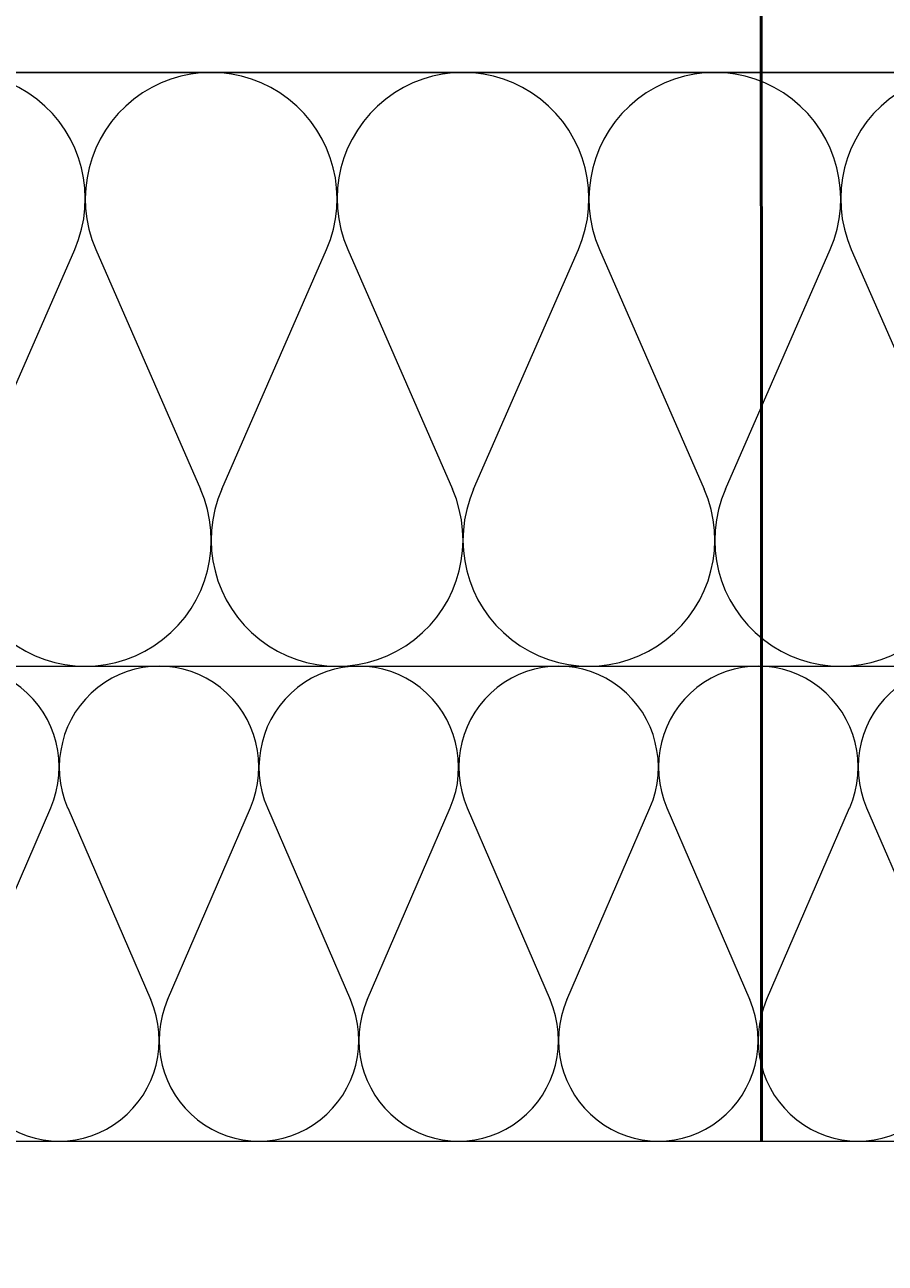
# Model space of a CAD drawing. Extents: x -440864 to -355682, y 13652 to 155872.
# Tile 102 of 179: x -369403 to -369258, y 22712 to 22921. Entities that reach past the tile are written whole.
import ezdxf
from ezdxf import colors
from ezdxf.entities.mleader import LeaderData, LeaderLine
from ezdxf.lldxf.tags import DXFTag
from ezdxf.math import Vec2, Vec3

# ---------------------------------------------------------------- set-up
doc = ezdxf.new("R2010")
doc.units = 0
doc.header["$MEASUREMENT"] = 0
for name, color, linetype in [('#podkład', 252, 'Continuous'), ('Arch ocieplenie', 252, 'Continuous'), ('Inwent Izolacje', 252, 'Continuous'), ('IS_Powrót', 5, 'DASH'), ('IS_Text_Konstrukcji', 7, 'Continuous')]:
    doc.layers.add(name, color=color, linetype=linetype)
for name, color, linetype, lineweight in [('Arch ocieplenie_Nr_Pióra__9', 252, 'Continuous', 13), ('Arch okna_Nr_Pióra__82', 252, 'Continuous', 20), ('Arch wykończenie_Nr_Pióra__3', 252, 'Continuous', 18), ('Inwent Izolacje_Nr_Pióra__2', 252, 'Continuous', 13), ('INWENT.ŚCIANY_Nr_Pióra__1', 252, 'Continuous', 25), ('INWENT.ŚCIANY_Nr_Pióra__2', 252, 'Continuous', 13)]:
    doc.layers.add(name, color=color, linetype=linetype, lineweight=lineweight)
doc.styles.get("Standard").update_dxf_attribs({"font": 'arial.ttf', "width": 0.8, "bigfont": 'BIGFONT.SHX'})
tags = doc.linetypes.add('DASH', pattern=[15, 10, -5]).pattern_tags.tags
tags[6:7] = [DXFTag(74, 4), DXFTag(75, 0), DXFTag(340, '0'), DXFTag(46, 0.0), DXFTag(50, 0.0), DXFTag(44, 0.0), DXFTag(45, 0.0)]
tags[4:5] = [DXFTag(74, 4), DXFTag(75, 0), DXFTag(340, '0'), DXFTag(46, 0.0), DXFTag(50, 0.0), DXFTag(44, 0.0), DXFTag(45, 0.0)]

# ---------------------------------------------------------------- blocks, each defined once
blk = doc.blocks.new('Izolacja cieplna 14_5', base_point=(-419374.95, 22732.61))
at = {"layer": 'Arch ocieplenie_Nr_Pióra__9', "linetype": 'Continuous'}
for p, q in [((-418886.04, 22756.45), (-418872.05, 22788.77)), ((-418869.22, 22788.77), (-418855.24, 22756.45)), ((-418852.41, 22756.45), (-418838.43, 22788.77)), ((-418835.6, 22788.77), (-418821.62, 22756.45)), ((-418818.79, 22756.45), (-418804.81, 22788.77)), ((-418801.98, 22788.77), (-418788, 22756.45)), ((-418785.17, 22756.45), (-418771.19, 22788.77)), ((-418768.36, 22788.77), (-418754.38, 22756.45)), ((-418751.55, 22756.45), (-418737.57, 22788.77)), ((-418734.74, 22788.77), (-418720.76, 22756.45))]:
    blk.add_line(p, q, dxfattribs=at)
for centre, start_param, end_param in [((-418887.45, 22795.6), 4.299595, 8.266775), ((-418853.83, 22795.6), 4.299595, 8.266775), ((-418820.21, 22795.6), 4.299595, 8.266775), ((-418786.58, 22795.6), 4.299595, 8.266775), ((-418752.96, 22795.6), 4.299595, 8.266775), ((-418719.34, 22795.6), 4.299595, 8.266775), ((-418870.64, 22749.63), 1.158004, 5.125183), ((-418837.02, 22749.63), 1.158004, 5.125183), ((-418803.4, 22749.63), 1.158004, 5.125183), ((-418769.78, 22749.63), 1.158004, 5.125183), ((-418736.15, 22749.63), 1.158004, 5.125183)]:
    blk.add_ellipse(centre, major_axis=(0, 17.01), ratio=0.988013, start_param=start_param, end_param=end_param, dxfattribs=at)
blk = doc.blocks.new('Izolacja cieplna 14_260', base_point=(-419374.95, 22812.61))
at = {"layer": 'Inwent Izolacje_Nr_Pióra__2', "linetype": 'Continuous'}
for p, q in [((-418885.67, 22842.41), (-418868.03, 22882.81)), ((-418864.47, 22882.81), (-418846.84, 22842.41)), ((-418843.28, 22842.41), (-418825.64, 22882.81)), ((-418822.08, 22882.81), (-418804.44, 22842.41)), ((-418800.88, 22842.41), (-418783.25, 22882.81)), ((-418779.69, 22882.81), (-418762.05, 22842.41)), ((-418758.49, 22842.41), (-418740.86, 22882.81)), ((-418737.3, 22882.81), (-418719.66, 22842.41))]:
    blk.add_line(p, q, dxfattribs=at)
for centre, start_param, end_param in [((-418887.45, 22891.34), 4.299595, 8.266775), ((-418845.06, 22891.34), 4.299595, 8.266775), ((-418802.66, 22891.34), 4.299595, 8.266775), ((-418760.27, 22891.34), 4.299595, 8.266775), ((-418717.88, 22891.34), 4.299595, 8.266775), ((-418866.25, 22833.88), 1.158004, 5.125183), ((-418823.86, 22833.88), 1.158004, 5.125183), ((-418781.47, 22833.88), 1.158004, 5.125183), ((-418739.08, 22833.88), 1.158004, 5.125183)]:
    blk.add_ellipse(centre, major_axis=(0, 21.27), ratio=0.996607, start_param=start_param, end_param=end_param, dxfattribs=at)
blk = doc.blocks.new('parter')
at = {"layer": 'Arch okna_Nr_Pióra__82', "linetype": 'Continuous'}
h = blk.add_hatch(dxfattribs=at)
h.set_pattern_fill('Render', color=252, style=0, pattern_type=2)
h.set_pattern_definition([(45, (0, 350), (-111.36932, 111.36932), [0, -105, 0, -157.5]), (110, (350, 350), (148.00159, 53.86817), [0, -77, 0, -133])])
h.paths.add_polyline_path([(-415304.95, 22682.61), (-415304.95, 22732.61), (-422864.95, 22732.61), (-422864.95, 22392.61), (-414758.45, 22392.61), (-414758.16, 22682.61)], flags=0)
at = {"layer": 'Arch wykończenie_Nr_Pióra__3', "color": 252, "linetype": 'Continuous'}
blk.add_line((-419374.95, 22732.61), (-418399.95, 22732.61), dxfattribs=at)
at = {"layer": 'INWENT.ŚCIANY_Nr_Pióra__1', "color": 252, "linetype": 'Continuous'}
blk.add_line((-419324.95, 22912.61), (-418424.95, 22912.61), dxfattribs=at)
at = {"layer": 'INWENT.ŚCIANY_Nr_Pióra__2', "color": 252, "linetype": 'Continuous'}
blk.add_line((-419374.95, 22812.61), (-418399.95, 22812.61), dxfattribs=at)
at = {"layer": 'Arch ocieplenie', "color": 252, "linetype": 'Continuous', "lineweight": 13}
blk.add_blockref('Izolacja cieplna 14_5', (-419374.95, 22732.61), dxfattribs=at)
at = {"layer": 'Inwent Izolacje', "color": 252, "linetype": 'Continuous', "lineweight": 13}
blk.add_blockref('Izolacja cieplna 14_260', (-419374.95, 22812.61), dxfattribs=at)

msp = doc.modelspace()

# ---------------------------------------------------------------- block references
at = {"layer": '#podkład', "color": 3, "lineweight": 50}
msp.add_blockref('parter', (49473.12, 0), dxfattribs=at)

# ---------------------------------------------------------------- next in the draw order: linework, layer by layer
at = {"layer": 'IS_Powrót', "color": 0, "linetype": 'ByBlock', "lineweight": 50}
msp.add_lwpolyline([(-369279.39, 23362.6), (-369279.32, 22732.6)], dxfattribs=at)

# ---------------------------------------------------------------- next in the draw order: leaders
at = {"layer": 'IS_Text_Konstrukcji'}
ml = msp.add_multileader_mtext('Standard', dxfattribs=at)
ml.set_content('')
ml.set_leader_properties()
ml.build(insert=Vec2(0, 0))
ml.multileader.update_dxf_attribs({"text_right_attachment_type": 6, "dogleg_length": 0.36, "arrow_head_size": 180})
ctx = ml.context
ctx.base_point, ctx.char_height, ctx.arrow_head_size, ctx.landing_gap_size, ctx.plane_origin = Vec3(-370573.46, 23722.18), 0.18, 180, 0.09, Vec3(-375299.28, 8057.42)
ctx.right_attachment, ctx.text_align_type = 6, 2
notes = []
notes.append((ctx, [(0, (1, 1, 0), (-370057.17, 23722.18), (-1, 0), 516.11, [(0, [(-369114.39, 21816.61)], 0, [])])]))
ctx.mtext.insert, ctx.mtext.alignment = Vec3(-370573.37, 23722.36), 3
ml = msp.add_multileader_mtext('Standard', dxfattribs=at)
ml.set_content('')
ml.set_leader_properties()
ml.build(insert=Vec2(0, 0))
ml.multileader.update_dxf_attribs({"text_right_attachment_type": 6, "dogleg_length": 0.36, "arrow_head_size": 180})
ctx = ml.context
ctx.base_point, ctx.char_height, ctx.arrow_head_size, ctx.landing_gap_size, ctx.plane_origin = Vec3(-370563.46, 23722.18), 0.18, 180, 0.09, Vec3(-375047.21, 7773.05)
ctx.right_attachment, ctx.text_align_type = 6, 2
notes.append((ctx, [(0, (1, 1, 0), (-370057.17, 23722.18), (-1, 0), 506.11, [(0, [(-367379.16, 22371.07)], 0, [])])]))
ctx.mtext.insert, ctx.mtext.alignment = Vec3(-370563.37, 23722.36), 3
for ctx, leaders in notes:
    for number, flags, end, landing, length, lines in leaders:
        leader = LeaderData()
        leader.index, (leader.has_last_leader_line, leader.has_dogleg_vector, leader.attachment_direction) = number, flags
        leader.last_leader_point, leader.dogleg_vector, leader.dogleg_length = Vec3(end), Vec3(landing), length
        for number, points, colour, breaks in lines:
            line = LeaderLine()
            line.index, line.vertices, line.color, line.breaks = number, Vec3.list(points), colors.encode_raw_color(colour), breaks
            leader.lines.append(line)
        ctx.leaders.append(leader)

doc.saveas('drawing.dxf')
